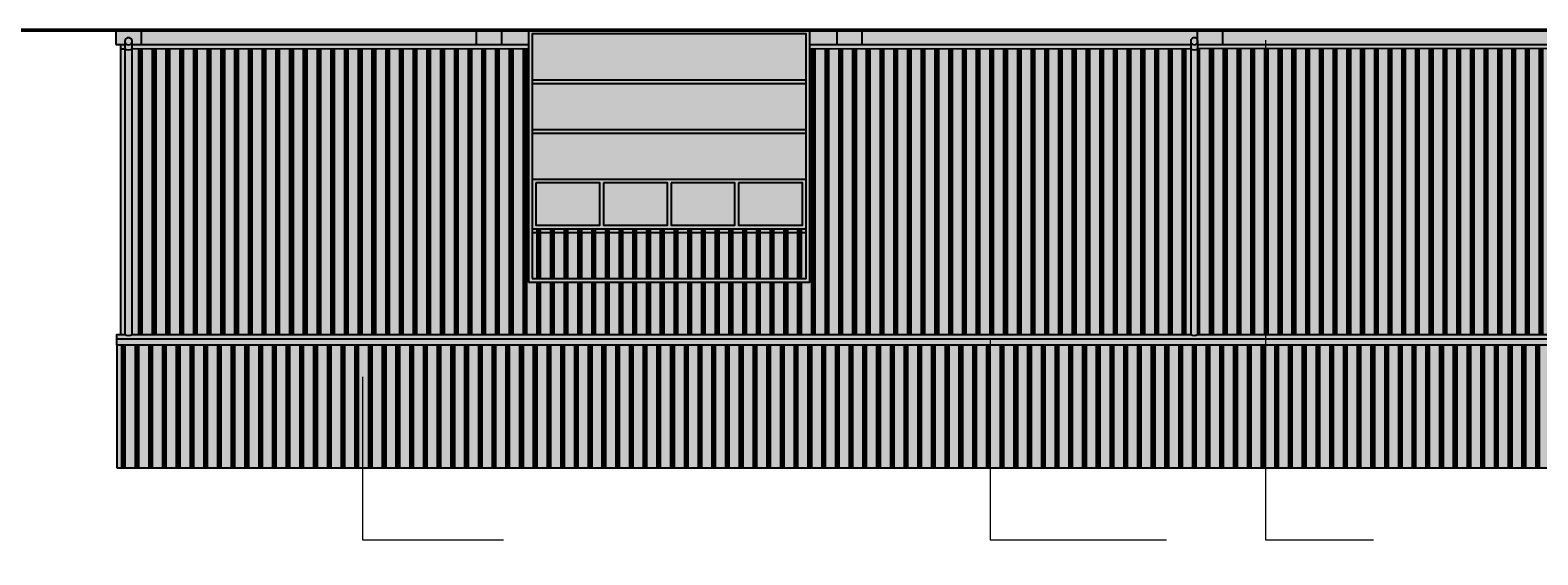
# Model space of a CAD drawing. Header units: centimetres. Extents: x 47725 to 65780, y 1892 to 12037.
# Tile 104 of 156: x 49436 to 51528, y 6444 to 7172. Entities that reach past the tile are written whole.
import ezdxf

# ---------------------------------------------------------------- set-up
doc = ezdxf.new("R2010")
doc.units = ezdxf.units.CM
doc.header["$LTSCALE"] = 0.02
for name, color, linetype in [('A-ELEWACJE', 3, 'Continuous'), ('A-Elewacje_wypełnienia', 7, 'Continuous'), ('A-konstrukcja', 7, 'Continuous'), ('A-OPISY', 70, 'Continuous'), ('CKSCIANY_KRESK', 254, 'Continuous')]:
    doc.layers.add(name, color=color, linetype=linetype)

# ---------------------------------------------------------------- blocks, each defined once
blk = doc.blocks.new('A$7E8814D32BB3')
at = {"layer": 'A-Elewacje_wypełnienia', "lineweight": -3}
h = blk.add_hatch(color=256, dxfattribs=at)
h.set_gradient(color1=(76, 114, 153), color2=(174, 215, 255), rotation=270, tint=1)
h.paths.add_polyline_path([(10, -138), (10, -79), (98.7, -79), (98.7, -138)])
h = blk.add_hatch(color=256, dxfattribs=at)
h.set_gradient(color1=(76, 114, 153), color2=(174, 215, 255), rotation=270, tint=1)
h.paths.add_polyline_path([(103.8, -138), (103.8, -79), (192.5, -79), (192.5, -138)])
h = blk.add_hatch(color=256, dxfattribs=at)
h.set_gradient(color1=(76, 114, 153), color2=(174, 215, 255), rotation=270, tint=1)
h.paths.add_polyline_path([(197.5, -138), (197.5, -79), (286.2, -79), (286.2, -138)])
h = blk.add_hatch(color=256, dxfattribs=at)
h.set_gradient(color1=(76, 114, 153), color2=(174, 215, 255), rotation=270, tint=1)
h.paths.add_polyline_path([(291.3, -138), (291.3, -79), (380, -79), (380, -138)])
at = {"layer": 'CKSCIANY_KRESK'}
h = blk.add_hatch(color=250, dxfattribs=at)
h.dxf.hatch_style = 1
h.paths.add_polyline_path([(390, -350), (390, 0), (0, 0), (0, -350)])
h.paths.add_polyline_path([(291.3, -138), (291.3, -79), (380, -79), (380, -138)])
h.paths.add_polyline_path([(197.5, -138), (197.5, -79), (286.2, -79), (286.2, -138)])
h.paths.add_polyline_path([(103.8, -138), (103.8, -79), (192.5, -79), (192.5, -138)])
h.paths.add_polyline_path([(10, -138), (10, -79), (98.7, -79), (98.7, -138)])
at = {"layer": 'A-ELEWACJE'}
for points in [[(0, 0), (390, 0), (390, -350), (0, -350)], [(5, -5), (385, -5), (385, -345), (5, -345)], [(10, -138), (10, -79), (98.7, -79), (98.7, -138)], [(103.8, -138), (103.8, -79), (192.5, -79), (192.5, -138)], [(197.5, -138), (197.5, -79), (286.2, -79), (286.2, -138)], [(291.3, -138), (291.3, -79), (380, -79), (380, -138)]]:
    blk.add_lwpolyline(points, close=True, dxfattribs=at)
for points in [[(5, -69), (385, -69)], [(5, -74), (385, -74)], [(5, -74), (385, -74)], [(5, -143), (385, -143)], [(5, -143), (385, -143)], [(5, -207), (385, -207)], [(5, -212), (385, -212)], [(5, -276), (385, -276)], [(5, -281), (385, -281)]]:
    blk.add_lwpolyline(points, dxfattribs=at)
blk = doc.blocks.new('A$7E87C121A38CF')
blk.add_lwpolyline([(-36.1, 119, -0.352544), (-26.1, 119), (-26.1, -287.9, -1), (-36.1, -287.9)], format="xyb", close=True)
blk.add_lwpolyline([(-36.1, -277.6, -0.3223), (-26.1, -277.6)], format="xyb")
blk.add_circle((-31.1, -287.9), 5)

msp = doc.modelspace()

# ---------------------------------------------------------------- hatches: boundary and pattern name
at = {"layer": 'A-Elewacje_wypełnienia', "true_color": 0x383e42}
h = msp.add_hatch(color=250, dxfattribs=at)
h.dxf.hatch_style = 1
h.paths.add_polyline_path([(52590.32, 7172.439), (52590.32, 7152.439), (52583.82, 7152.434), (52583.82, 6750.083), (52588.82, 6750.083), (52588.82, 6741.43), (49556.82, 6741.43), (49556.82, 6750.083), (49561.82, 6750.083), (49561.838, 7152.406), (49555.32, 7152.406), (49555.32, 7172.439), (49627.929, 7172.439), (50017.929, 7172.439), (50127.929, 7172.439), (50127.929, 6822.439), (50517.929, 6822.439), (50517.929, 7172.439), (50627.929, 7172.439), (51017.929, 7172.439)])
h.paths.add_polyline_path([(51628.493, 6821.47), (52018.493, 6821.47), (52018.493, 7171.47), (51628.493, 7171.47)])
at = {"layer": 'A-Elewacje_wypełnienia', "transparency": 33554661}
h = msp.add_hatch(dxfattribs=at)
h.set_pattern_fill('AR-SAND', color=256, scale=0.25, style=0)
h.set_pattern_definition([(37.5, (100, 0), (-0.4000078, 12.235331), [0, -9.652, 0, -10.795, 0, -10.31875]), (7.5, (100, 0), (11.238082, 17.9206275), [0, -5.207, 0, -8.6995, 0, -3.33375]), (327.5, (92.19, 0), (19.7748093, 0.0359296), [0, -3.175, 0, -11.43, 0, -14.9225]), (317.5, (92.19, 0), (19.0889113, 5.573233), [0, -1.5875, 0, -7.493, 0, -8.5725])])
h.paths.add_polyline_path([(50127.929, 7172.439), (49561.823, 7172.439), (49561.823, 7152.406), (49567.82, 7152.411), (49567.82, 7156.939, -1), (49577.82, 7156.939), (49577.815, 7152.42), (50127.924, 7152.9)])
h.paths.add_polyline_path([(52583.82, 7172.439), (52583.82, 7146.439), (52577.82, 7146.429), (52577.82, 7146.66, -1.85248208), (52577.471, 7152.428), (52018.483, 7151.47), (52018.493, 7171.47), (51628.493, 7171.47), (51628.488, 7153.408), (51056.37, 7152.909), (51056.375, 7156.939, 1), (51046.375, 7156.939), (51046.375, 7152.9), (50517.929, 7152.439), (50517.929, 7172.439)])
h.paths.add_polyline_path([(52567.82, 7146.66), (52567.82, 7146.412), (52568.184, 7146.412, -0.0128485)], flags=16)
at = {"layer": 'A-Elewacje_wypełnienia'}
h = msp.add_hatch(dxfattribs=at)
h.set_pattern_fill('GLASS_FLAT', color=256, scale=3, angle=270)
h.set_pattern_definition([(270, (0, 0), (19.05, -3e-15), []), (270, (2.381, -4e-16), (19.05, -3e-15), []), (270, (4.762, -9e-16), (19.05, -3e-15), [])])
h.paths.add_polyline_path([(49561.823, 7146.406), (49561.823, 6750.083), (49567.82, 6750.083), (49567.82, 7146.411)])
h.paths.add_polyline_path([(50127.929, 7146.9), (49577.82, 7146.42), (49577.82, 6750.083), (51056.375, 6750.083), (51056.534, 7145.048), (51046.216, 7145.048, 0.15096057), (51056.375, 7146.66), (51056.375, 7156.939, -2.37812903), (51046.375, 7156.939), (51046.375, 6750.083, 0.3525436), (51056.375, 6750.083), (51056.375, 7146.66, -0.3351914), (51046.057, 7146.9), (50517.929, 7146.439), (50517.929, 6822.439), (50127.929, 6822.439)])
h.paths.add_polyline_path([(50512.929, 6891.439), (50512.929, 6827.439), (50132.929, 6827.439), (50132.929, 6891.439), (50132.929, 6896.439), (50512.929, 6896.439)], flags=16)
h.paths.add_polyline_path([(51628.493, 7147.408), (51056.375, 7146.909), (51056.375, 6750.083), (52567.82, 6750.083), (52567.263, 7146.411), (52018.493, 7145.47), (52018.493, 6821.47), (51628.493, 6821.47)])
h.paths.add_polyline_path([(52577.82, 6750.083), (52577.82, 7146.439), (52577.82, 7146.429), (52577.82, 6750.083), (52583.82, 6750.083)])
at = {"layer": 'A-Elewacje_wypełnienia', "true_color": 0x383e42}
h = msp.add_hatch(color=250, dxfattribs=at)
h.dxf.hatch_style = 1
h.paths.add_polyline_path([(52588.82, 6741.43), (52588.82, 6564.802), (49556.82, 6564.802), (49556.82, 6741.43)])
at = {"layer": 'A-Elewacje_wypełnienia'}
h = msp.add_hatch(dxfattribs=at)
h.set_pattern_fill('GLASS_FLAT', color=256, scale=3, angle=270)
h.set_pattern_definition([(90, (0, -1000), (-19.05, -3e-15), []), (90, (-2.381, -1000), (-19.05, -3e-15), []), (90, (-4.762, -1000), (-19.05, -3e-15), [])])
h.paths.add_polyline_path([(52588.82, 6735.218), (52588.82, 6564.802), (49556.82, 6564.802), (49556.82, 6735.218)])

# ---------------------------------------------------------------- linework, layer by layer
at = {"layer": 'A-ELEWACJE', "color": 1, "lineweight": 50}
msp.add_line((49300.617, 7172.439), (52633.82, 7172.439), dxfattribs=at)
at = {"layer": 'A-ELEWACJE'}
for p, q in [((49555.32, 7172.439), (49555.32, 7152.406)), ((49590.32, 7172.439), (49590.32, 7152.406)), ((50055.32, 7172.439), (50055.32, 7152.406)), ((50090.32, 7172.439), (50090.32, 7152.406)), ((50555.32, 7172.439), (50555.32, 7152.406)), ((50590.32, 7172.439), (50590.32, 7152.406)), ((51055.32, 7172.439), (51055.32, 7152.406)), ((51090.32, 7172.439), (51090.32, 7152.406)), ((49556.82, 6743.833), (52588.82, 6743.833))]:
    msp.add_line(p, q, dxfattribs=at)
for points in [[(49555.32, 7152.406), (49567.82, 7152.411)], [(49561.823, 7152.406), (49567.82, 7152.411)], [(49561.823, 7152.406), (49561.823, 6750.083)], [(49561.823, 7146.406), (49567.82, 7146.411)], [(49577.82, 7152.42), (50127.929, 7152.406)], [(49577.82, 7152.42), (50127.929, 7152.406)], [(49577.82, 7146.42), (50127.929, 7146.9)], [(50517.929, 7152.406), (51046.375, 7152.406)], [(50517.929, 7146.439), (51046.375, 7146.9)], [(50517.93, 7152.406), (51046.375, 7152.406)], [(51056.375, 7152.406), (51628.493, 7152.406)], [(51056.375, 7146.909), (51628.493, 7147.408)], [(51056.376, 7152.406), (51628.493, 7152.406)], [(49556.82, 6735.218), (49556.82, 6750.083), (49567.82, 6750.083)], [(49577.82, 6750.083), (51046.375, 6750.083)], [(51056.375, 6750.083), (52567.82, 6750.083)]]:
    msp.add_lwpolyline(points, dxfattribs=at)
msp.add_lwpolyline([(49556.82, 6564.802), (52588.82, 6564.802), (52588.82, 6735.218), (49556.82, 6735.218)], close=True, dxfattribs=at)
at = {"layer": 'A-konstrukcja'}
msp.add_lwpolyline([(50127.929, 6822.439), (50517.929, 6822.439), (50517.929, 7172.439), (50127.929, 7172.439)], close=True, dxfattribs=at)
at = {"layer": 'A-OPISY', "lineweight": 0}
for points in [[(51150.379, 7158.613), (51150.379, 6464.802), (51299.844, 6464.802)], [(50768.37, 6744.022), (50768.37, 6464.802), (51012.712, 6464.802)], [(49897.388, 6691.059), (49897.388, 6464.802), (50093.002, 6464.802)]]:
    msp.add_lwpolyline(points, dxfattribs=at)

# ---------------------------------------------------------------- block references
at = {"layer": 'A-ELEWACJE', "xscale": -1, "rotation": 180}
for p in [(49603.927, 6869.059), (51082.482, 6869.059)]:
    msp.add_blockref('A$7E87C121A38CF', p, dxfattribs=at)
at = {"layer": 'A-konstrukcja', "xscale": -1, "rotation": 180}
msp.add_blockref('A$7E8814D32BB3', (50127.929, 6822.439), dxfattribs=at)

doc.saveas('drawing.dxf')
